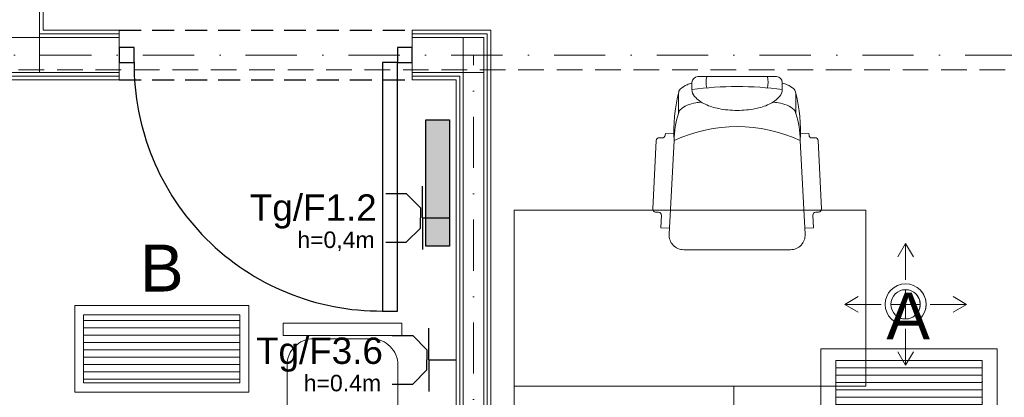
# Model space of a CAD drawing. Header units: inches. Extents: x 45159 to 108059, y -33626 to -17950.
# Tile 20 of 38: x 50230 to 50566, y -18713 to -18584. Entities that reach past the tile are written whole.
import ezdxf
from ezdxf.enums import TextEntityAlignment as Align

# ---------------------------------------------------------------- set-up
doc = ezdxf.new("R2010")
doc.units = ezdxf.units.IN
doc.header["$MEASUREMENT"] = 0
doc.linetypes.add('DASHDOT', pattern=[1, 0.5, -0.25, 0, -0.25])
doc.linetypes.add('HIDDEN', pattern=[0.375, 0.25, -0.125])
for name, color, linetype in [('## 04 grzejniki opis', 3, 'Continuous'), ('E_gniazda', 240, 'Continuous'), ('p--drzwi', 7, 'Continuous'), ('p--podciąg', 251, 'Continuous')]:
    doc.layers.add(name, color=color, linetype=linetype)
for name, color, linetype, lineweight in [('--proj.wentylacja', 113, 'Continuous', 0), ('A21b-ściana szkielet', 3, 'Continuous', 20), ('LUXIONA', 140, 'Continuous', 20), ('p--dach', 7, 'Continuous', 30), ('p--meble wyp.', 251, 'Continuous', 0), ('p--osie konstr', 7, 'DASHDOT', 15), ('p--płyta GK', 251, 'Continuous', 0), ('p--ściana szkielet', 251, 'Continuous', 0)]:
    doc.layers.add(name, color=color, linetype=linetype, lineweight=lineweight)
doc.styles.add('Arial', font='arial.ttf', dxfattribs={"width": 0.75})
doc.styles.get("Standard").update_dxf_attribs({"font": 'ARIAL.TTF', "width": 0.75})

# ---------------------------------------------------------------- blocks, each defined once
blk = doc.blocks.new('drzwi-90-100')
for p, q in [((10.1, 87.38), (5.05, 87.38)), ((5.05, 87.38), (5.05, 2.53)), ((10.1, 2.53), (10.1, 87.38)), ((5.05, 2.53), (0, 2.53)), ((0, 2.53), (0, -2.53)), ((5.05, -2.53), (5.05, 2.53)), ((5.05, 2.53), (10.1, 2.53)), ((100, 2.53), (94.95, 2.53)), ((94.95, 2.53), (94.95, -2.53)), ((100, -2.53), (100, 2.53)), ((0, -2.53), (5.05, -2.53)), ((94.95, -2.53), (100, -2.53))]:
    blk.add_line(p, q)
blk.add_arc((10.8, 3.23), 84.15, 359.5233, 90.4767)
blk = doc.blocks.new('sof11_r')
for p, q in [((45.17, 39.11), (21.82, 37.98)), ((46.23, 38.16), (46.28, 37.16)), ((19.98, 34.88), (19.38, 34.85)), ((19.38, 34.85), (19.53, 31.85)), ((20.87, 36.93), (20.93, 35.93)), ((51.6, 36.44), (47.33, 36.22)), ((51.6, 36.44), (51.76, 33.45)), ((12.61, 30.34), (5.61, 30.34)), ((53.8, 33.56), (21.8, 31.85)), ((59.07, -7.89), (59.07, 28.56)), ((0, 23.76), (0, -3.09)), ((2, 25.76), (4.37, 25.76)), ((2, -5.09), (4.37, -5.09)), ((12.61, -9.66), (5.61, -9.66)), ((19.38, -14.18), (19.53, -11.18)), ((53.8, -12.88), (21.8, -11.18)), ((51.6, -15.77), (51.76, -12.78)), ((19.98, -14.21), (19.38, -14.18)), ((20.87, -16.26), (20.93, -15.26)), ((46.23, -17.49), (46.28, -16.49)), ((51.6, -15.77), (47.33, -15.54)), ((45.17, -18.43), (21.82, -17.31))]:
    blk.add_line(p, q)
for points in [[(2.23, 25.76, -0.030204), (2.78, 27.41, -0.097163), (4.32, 29.79, -0.203453), (5.61, 30.34, -0.203453)], [(8.71, 22.55, -0.01879), (8.95, 24.41, -0.054131), (9.78, 27.41, -0.097163), (11.32, 29.79, -0.203453), (12.61, 30.34, -0.203453)], [(4.37, -5.09, 0.184283), (6.75, -4.18, 0.102242), (9.43, -0.57, 0.061197), (10.93, 4.08, 0.047488), (11.52, 10.34, 0.047488), (10.93, 16.59, 0.061197), (9.43, 21.24, 0.102242), (6.75, 24.85, 0.184283), (4.37, 25.76, 0.184283)], [(8.71, -1.88, 0.01879), (8.95, -3.74, 0.054131), (9.78, -6.74, 0.097163), (11.32, -9.12, 0.203453), (12.61, -9.66, 0.203453)], [(2.23, -5.09, 0.030204), (2.78, -6.74, 0.097163), (4.32, -9.12, 0.203453), (5.61, -9.66, 0.203453)]]:
    blk.add_lwpolyline(points, format="xyb")
for centre, radius, start, end in [((21.87, 36.99), 1, 93.0448, 183.0448), ((45.23, 38.11), 1, 3.0448, 93.0448), ((47.28, 37.21), 1, 183.0448, 273.0448), ((19.93, 35.88), 1, 273.0448, 3.0448), ((18.77, -22.91), 54.85, 86.8308, 103.8805), ((21.41, 5.61), 26.24, 89.1562, 109.5996), ((68.33, 10.34), 51.27, 155.1826, 204.8174), ((54.07, 28.56), 5, 0, 93.0448), ((2, 23.76), 2, 90, 180), ((122.88, 10.34), 119.5, 172.5855, 187.4145), ((1.91, 14.05), 6.89, 73.9141, 106.0859), ((1.91, 6.62), 6.89, 253.9141, 286.0859), ((2, -3.09), 2, 180, 270), ((18.77, 43.58), 54.85, 256.1195, 273.1692), ((21.41, 15.06), 26.24, 250.4004, 270.8438), ((54.07, -7.89), 5, 266.9552, 0), ((19.93, -15.21), 1, 356.9552, 86.9552), ((21.87, -16.31), 1, 176.9552, 266.9552), ((47.28, -16.54), 1, 86.9552, 176.9552), ((45.23, -17.44), 1, 266.9552, 356.9552)]:
    blk.add_arc(centre, radius, start, end)
blk = doc.blocks.new('f021')
blk.add_lwpolyline([(-31.75, 70), (31.75, 70), (31.75, 63.39), (-31.75, 63.39)], close=True)
blk.add_lwpolyline([(-29.65, 14.01), (-29.65, 47.55, -0.414214), (-15.64, 61.57), (15.64, 61.57, -0.414214), (29.65, 47.55), (29.65, 14.01, -0.414214), (15.64, 0), (-15.64, 0, -0.414214)], format="xyb", close=True)
blk = doc.blocks.new('gn-1f')
at = {"layer": 'E_gniazda', "lineweight": 30}
for p, q in [((5465750.2434, 5917242.2776), (5465750.2434, 5917242.4824)), ((5465750.2434, 5917242.2776), (5465750.0034, 5917242.2776)), ((5465750.0592, 5917242.1555), (5465750.1665, 5917242.2623)), ((5465750.1665, 5917242.2623), (5465750.2434, 5917242.2623)), ((5465750.2434, 5917242.2776), (5465750.4834, 5917242.2776)), ((5465750.3202, 5917242.2623), (5465750.2434, 5917242.2623)), ((5465750.4276, 5917242.1555), (5465750.3202, 5917242.2623)), ((5465750.0592, 5917241.9997), (5465750.0592, 5917242.1555)), ((5465750.4276, 5917241.9997), (5465750.4276, 5917242.1555))]:
    blk.add_line(p, q, dxfattribs=at)
at = {"layer": 'E_gniazda', "color": 7, "style": 'Arial'}
blk.add_attdef('fazy', (5465750.6128, 5917242.1351), '', height=0.125, dxfattribs=at)
for tag, p in [('PRAD', (5465750.2366, 5917241.9258)), ('OBWÓD', (5465750.207, 5917241.7325))]:
    blk.add_attdef(tag, text='', height=0.125, dxfattribs=at).set_placement(p, align=Align.MIDDLE)
blk = doc.blocks.new('B')
at = {"layer": 'LUXIONA', "linetype": 'Continuous'}
h = blk.add_hatch(dxfattribs=at)
h.set_pattern_fill('ANSI31', color=256, scale=200, angle=135)
h.set_pattern_definition([(180, (966.344, -170.453), (-2e-15, -25), [])])
h.paths.add_polyline_path([(30.6, 263.5), (30.6, 31.5), (564.4, 31.5), (564.4, 263.5)])
for points in [[(0, 0), (595, 0), (595, 295), (0, 295)], [(30.6, 31.5), (564.4, 31.5), (564.4, 263.5), (30.6, 263.5)]]:
    blk.add_lwpolyline(points, close=True, dxfattribs=at)
at = {"layer": 'LUXIONA'}
blk.add_attdef('OZNACZENIE', text='', height=80, dxfattribs=at).set_placement((297.5, 343.1), align=Align.CENTER)
blk = doc.blocks.new('A')
at = {"layer": 'LUXIONA', "linetype": 'Continuous'}
h = blk.add_hatch(dxfattribs=at)
h.set_pattern_fill('ANSI31', color=256, scale=200, angle=135)
h.set_pattern_definition([(180, (365.154, -7.218), (-2e-15, -25), [])])
h.paths.add_polyline_path([(51, 540), (51, 40), (551, 40), (551, 540)])
for p, q in [((51, 290), (51, 540)), ((301, 540), (51, 540)), ((301, 540), (551, 540)), ((551, 540), (551, 40))]:
    blk.add_line(p, q, dxfattribs=at)
for points in [[(0, 580), (602, 580), (602, 0), (0, 0)], [(51, 540), (551, 540), (551, 40), (51, 40)], [(51, 540), (551, 540), (551, 40), (51, 40)]]:
    blk.add_lwpolyline(points, close=True, dxfattribs=at)
for p in [(551, 468.6), (551, 397.1), (551, 325.7), (551, 254.3), (551, 182.9), (551, 111.4)]:
    blk.add_point(p, dxfattribs=at)
at = {"layer": 'LUXIONA'}
blk.add_attdef('OZNACZENIE', text='', height=80, dxfattribs=at).set_placement((298.1, 611.8), align=Align.CENTER)
blk = doc.blocks.new('went-Błotno-parter-zest')
for p, q in [((774.2, 197.8), (771.52, 193.22)), ((774.2, 185.38), (774.2, 197.8)), ((774.2, 197.8), (776.89, 193.22)), ((774.2, 172), (774.2, 182)), ((774.2, 182), (774.2, 172)), ((753.42, 177), (758.01, 179.69)), ((795, 177), (790.42, 179.69)), ((765.82, 177), (753.4, 177)), ((753.42, 177), (758.01, 174.32)), ((779.2, 177), (769.2, 177)), ((782.58, 177), (795, 177)), ((795, 177), (790.42, 174.32)), ((774.2, 168.62), (774.2, 156.2)), ((774.2, 156.2), (771.52, 160.78)), ((774.2, 156.2), (776.89, 160.78))]:
    blk.add_line(p, q)
for radius, start, end in [(7, 90, 270), (7, 0, 180), (5, 90, 270), (5, 0, 180), (5, 0, 180), (5, 0, 180), (5, 0, 180), (7, 270, 90), (5, 270, 90), (7, 180, 0), (5, 180, 0), (5, 180, 0), (5, 180, 0), (5, 180, 0)]:
    blk.add_arc((774.2, 177), radius, start, end)
at = {"ltscale": 10}
blk.add_arc((774.2, 177), 7, 225, 45, dxfattribs=at)
at = {"linetype": 'Continuous', "ltscale": 10}
for start, end in [(270, 90), (225, 45)]:
    blk.add_arc((774.2, 177), 5, start, end, dxfattribs=at)

msp = doc.modelspace()

# ---------------------------------------------------------------- linework, layer by layer
at = {"layer": '## 04 grzejniki opis'}
msp.add_lwpolyline([(50368.71, -18618.51), (50376.71, -18618.51), (50376.71, -18661.64), (50368.71, -18661.64)], close=True, dxfattribs=at)
at = {"layer": '## 04 grzejniki opis', "color": 116, "linetype": 'Continuous', "true_color": 0x136734, "extrusion": (0, 0, -1)}
for points in [[(-50368.71, -18661.64), (-50376.71, -18618.51), (-50368.71, -18618.51)], [(-50376.71, -18618.51), (-50368.71, -18661.64), (-50376.71, -18661.54)]]:
    msp.add_solid(points, dxfattribs=at)
at = {"layer": 'A21b-ściana szkielet', "ltscale": 35}
for p, q in [((50264, -18604.86), (50264, -18587.96)), ((50364, -18604.86), (50364, -18587.96))]:
    msp.add_line(p, q, dxfattribs=at)
at = {"layer": 'p--dach', "linetype": 'HIDDEN', "lineweight": 20, "ltscale": 35}
msp.add_line((50776.51, -18601.41), (49656.29, -18601.41), dxfattribs=at)
at = {"layer": 'p--meble wyp.', "linetype": 'Continuous', "lineweight": 5}
for points in [[(50398.88, -18709.42), (50518.88, -18709.42), (50518.88, -18649.42), (50398.88, -18649.42)], [(50473.88, -18849.42), (50398.88, -18849.42), (50398.88, -18709.42), (50473.88, -18709.42)]]:
    msp.add_lwpolyline(points, close=True, dxfattribs=at)
at = {"layer": 'p--osie konstr', "linetype": 'DASHDOT', "ltscale": 35}
for p, q in [((50780.95, -18596.41), (49696.75, -18596.41)), ((50384.95, -18810.46), (50384.95, -18596.41))]:
    msp.add_line(p, q, dxfattribs=at)
at = {"layer": 'p--podciąg', "linetype": 'HIDDEN', "ltscale": 30}
for p, q in [((50264, -18587.96), (50364, -18587.96)), ((50264, -18604.86), (50364, -18604.86))]:
    msp.add_line(p, q, dxfattribs=at)
at = {"layer": 'p--płyta GK', "ltscale": 35}
for p, q in [((50238, -18587.96), (50238, -18562.96)), ((50236.75, -18589.21), (50264, -18589.21)), ((50238, -18587.96), (50264, -18587.96)), ((50390.9, -18587.96), (50364, -18587.96)), ((50389.65, -18589.21), (50364, -18589.21)), ((50389.65, -18859.76), (50389.65, -18589.21)), ((50390.9, -18858.51), (50390.9, -18587.96)), ((50138.05, -18603.61), (50264, -18603.61)), ((50139.3, -18604.86), (50264, -18604.86)), ((50380.25, -18603.61), (50364, -18603.61)), ((50379, -18604.86), (50364, -18604.86)), ((50379, -18788.51), (50379, -18604.86)), ((50380.25, -18789.76), (50380.25, -18603.61))]:
    msp.add_line(p, q, dxfattribs=at)
at = {"layer": 'p--ściana szkielet', "ltscale": 35}
for p, q in [((50236.75, -18602.41), (50236.75, -18562.96)), ((50264, -18590.41), (50105, -18590.41)), ((50388.45, -18590.41), (50364, -18590.41)), ((50381.45, -18810.46), (50381.45, -18590.41)), ((50388.45, -18880.46), (50388.45, -18590.41)), ((50264, -18602.41), (50105, -18602.41)), ((50388.45, -18602.41), (50364, -18602.41))]:
    msp.add_line(p, q, dxfattribs=at)

# ---------------------------------------------------------------- block references
at = {"layer": '--proj.wentylacja', "linetype": 'Continuous', "ltscale": 8}
msp.add_blockref('went-Błotno-parter-zest', (49758.3, -18858.51), dxfattribs=at)
at = {"layer": 'E_gniazda'}
ref = msp.add_blockref('gn-1f', (-266225537.51, -245977410.25), dxfattribs=dict(at, xscale=-45.00000000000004, yscale=45.00000000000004, zscale=45.00000000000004, rotation=269.9999994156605))
ref.add_attrib('OBWÓD', 'Tg/F1.2', dxfattribs={"layer": '0', "color": 7, "height": 9, "style": 'Arial'}).set_placement((50351.9, -18652.97), align=Align.RIGHT)
ref.add_attrib('PRAD', 'h=0,4m', dxfattribs={"layer": '0', "color": 7, "height": 5.625, "style": 'Arial'}).set_placement((50337.99, -18659.84), align=Align.MIDDLE)
ref = msp.add_blockref('gn-1f', (-266225532.81, -245977461.39), dxfattribs=dict(at, xscale=-45.00000000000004, yscale=45.00000000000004, zscale=45.00000000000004, rotation=270))
ref.add_attrib('OBWÓD', 'Tg/F3.6', dxfattribs={"layer": '0', "color": 7, "height": 9, "style": 'Arial'}).set_placement((50354.01, -18701.84), align=Align.RIGHT)
ref.add_attrib('PRAD', 'h=0.4m', dxfattribs={"layer": '0', "color": 7, "height": 5.625, "style": 'Arial'}).set_placement((50340.19, -18708.27), align=Align.MIDDLE)
at = {"layer": 'LUXIONA', "color": 7, "linetype": 'ByBlock'}
ref = msp.add_blockref('B', (50248.77, -18711.44), dxfattribs=dict(at, xscale=0.09999999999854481, yscale=0.1000000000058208, zscale=0.1))
ref.add_attrib('OZNACZENIE', 'B', dxfattribs={"height": 16}).set_placement((50278.52, -18677.13), align=Align.CENTER)
ref = msp.add_blockref('A', (50503.56, -18754.66), dxfattribs=dict(at, xscale=0.09999999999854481, yscale=0.1000000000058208, zscale=0.1))
ref.add_attrib('OZNACZENIE', 'A', dxfattribs={"height": 16}).set_placement((50533.38, -18693.47), align=Align.CENTER)
at = {"layer": 'p--drzwi', "rotation": 180}
msp.add_blockref('drzwi-90-100', (50364, -18596.41), dxfattribs=at)
at = {"layer": 'p--meble wyp.', "linetype": 'Continuous', "lineweight": 5, "rotation": 270.0000000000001}
msp.add_blockref('sof11_r', (50464.64, -18603.79), dxfattribs=at)
at = {"layer": 'p--meble wyp.', "linetype": 'Continuous', "lineweight": 5, "xscale": 0.6375000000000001, "yscale": 0.6375000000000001, "zscale": 0.6375000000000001}
msp.add_blockref('f021', (50340.22, -18732.52), dxfattribs=at)

doc.saveas('drawing.dxf')
